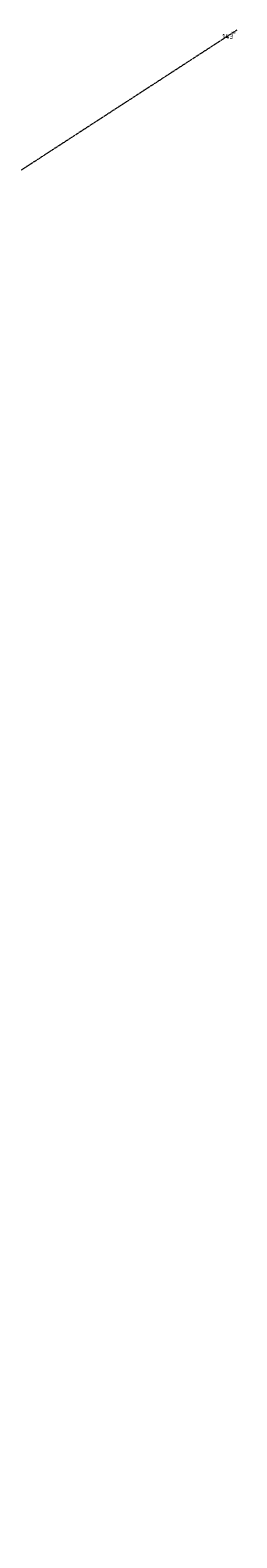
# Model space of a CAD drawing. Header units: millimetres. Extents: x 109167 to 931660, y 98993 to 321604.
# Tile 36 of 39: x 777805 to 780836, y 237304 to 259468. Entities that reach past the tile are written whole.
import ezdxf
from ezdxf.enums import TextEntityAlignment as Align

# ---------------------------------------------------------------- set-up
doc = ezdxf.new("R2010")
doc.units = ezdxf.units.MM
doc.linetypes.add('AM-AS', pattern=[16, 10, -2, 2, -2])
for name, color, linetype in [('B-ME-AL-SITUATIEMETING-S', 7, 'Continuous'), ('B-WE-AL-SITUATIEMETING-S', 7, 'Continuous'), ('X-XX-AL-MEETPUNT_DATA_PUNTNUMMER-T18', 7, 'Continuous')]:
    doc.layers.add(name, color=color, linetype=linetype)
doc.layers.add('B-WE-AM-AS_WEG-G', color=10, linetype='AM-AS', lineweight=18)
doc.styles.add('NLCS-ISO-ANNOTATIVE-T18', font='NLCS-ISO.ttf', dxfattribs={"height": 1.8})

# ---------------------------------------------------------------- blocks, each defined once
blk = doc.blocks.new('SAL-MEETPUNT_MARKER-SO')
at = {"layer": 'X-XX-AL-MEETPUNT_DATA_PUNTNUMMER-T18', "style": 'NLCS-ISO-ANNOTATIVE-T18'}
blk.add_attdef('PUNTID', text='', height=1.5, dxfattribs=at).set_placement((-1, -2.59), align=Align.RIGHT)

msp = doc.modelspace()

# ---------------------------------------------------------------- linework, layer by layer
at = {"layer": 'B-WE-AM-AS_WEG-G'}
msp.add_polyline3d([(780835.6, 259467.7, 1042.5), (772686.7, 254165, 922.2), (765121.2, 249220.1, 754.6), (756682.5, 243753.5, 605.2), (746865.1, 237303.6, 425.6)], dxfattribs=at)

# ---------------------------------------------------------------- block references
at = {"layer": 'B-ME-AL-SITUATIEMETING-S'}
ref = msp.add_blockref('SAL-MEETPUNT_MARKER-SO', (780835.6, 259467.7, 1042.5), dxfattribs=dict(at, xscale=20, yscale=20, zscale=20))
ref.add_attrib('PUNTID', '143', dxfattribs={"layer": 'X-XX-AL-MEETPUNT_DATA_PUNTNUMMER-T18', "height": 30, "style": 'NLCS-ISO-ANNOTATIVE-T18'}).set_placement((780815.6, 259416, 1042.5), align=Align.RIGHT)
at = {"layer": 'B-WE-AL-SITUATIEMETING-S'}
ref = msp.add_blockref('SAL-MEETPUNT_MARKER-SO', (780835.6, 259467.7, 1042.5), dxfattribs=dict(at, xscale=50, yscale=50, zscale=50))
ref.add_attrib('PUNTID', '143', dxfattribs={"layer": 'X-XX-AL-MEETPUNT_DATA_PUNTNUMMER-T18', "height": 75, "style": 'NLCS-ISO-ANNOTATIVE-T18'}).set_placement((780785.6, 259338.3, 1042.5), align=Align.RIGHT)

doc.saveas('drawing.dxf')
